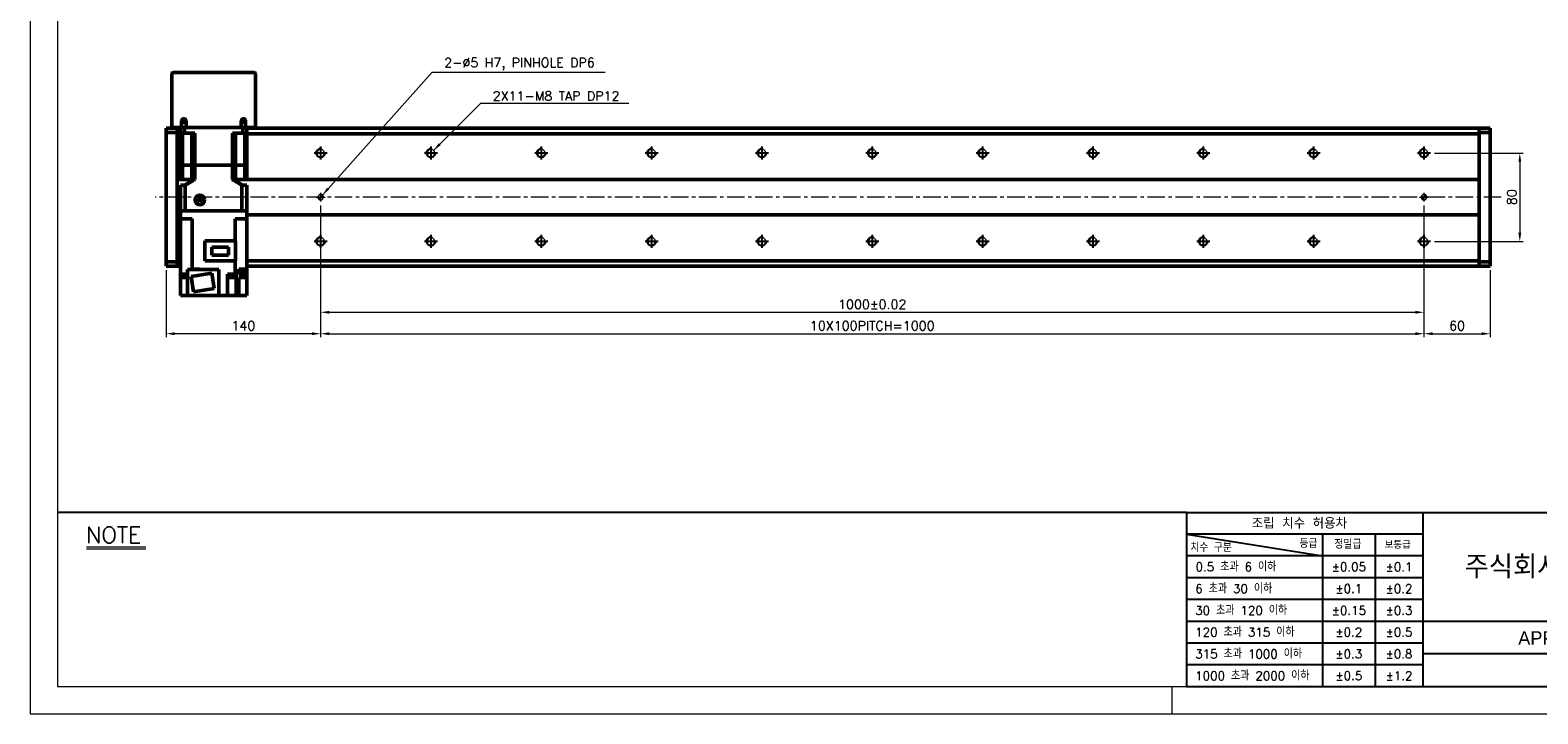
# Model space of a CAD drawing. Header units: millimetres. Extents: x 46891 to 50616, y 6223 to 9993.
# Tile 1 of 5: x 48547 to 49913, y 8529 to 9148. Entities that reach past the tile are written whole.
import ezdxf
from ezdxf.enums import TextEntityAlignment as Align

# ---------------------------------------------------------------- set-up
doc = ezdxf.new("R2010")
doc.units = ezdxf.units.MM
doc.header["$LTSCALE"] = 0.5
doc.linetypes.add('CENTER', pattern=[50.8, 31.75, -6.35, 6.35, -6.35])
doc.layers.get('0').update_dxf_attribs({"lineweight": 20})
for name, color, linetype, lineweight in [('1', 1, 'CENTER', 13), ('4', 4, 'Continuous', 13), ('외형선(ISO)', 7, 'Continuous', 50)]:
    doc.layers.add(name, color=color, linetype=linetype, lineweight=lineweight)
for name, color, linetype in [('3', 3, 'Continuous'), ('C', 1, 'CENTER'), ('DIM', 4, 'Continuous')]:
    doc.layers.add(name, color=color, linetype=linetype)
doc.styles.add('ACISOGDT', font='amgdt.shx')
doc.styles.add('DSR TEXT', font='romans.shx', dxfattribs={"bigfont": 'whgtxt.shx'})
doc.styles.get("Standard").update_dxf_attribs({"font": 'romans.shx', "bigfont": 'whgtxt.shx'})
doc.dimstyles.new('DSR', dxfattribs={"dimscale": 2, "dimtxt": 3, "dimasz": 3, "dimexe": 0.5, "dimexo": 0.5, "dimgap": 0.5, "dimtad": 1, "dimdsep": 46, "dimtxsty": 'Standard', "dimcen": 2.5, "dimclrd": 4, "dimclre": 4, "dimclrt": 2, "dimadec": 0, "dimazin": 2, "dimtfac": 1, "dimtmove": 0, "dimatfit": 3, "dimfxl": 0, "dimlwd": -1, "dimlwe": -1, "dimarcsym": 0})

# ---------------------------------------------------------------- blocks, each defined once
blk = doc.blocks.new('A$C13F00394')
for p, q in [((-202.34, 25.67), (-191.42, 25.67)), ((-202.34, 25.3), (-191.42, 25.3))]:
    blk.add_line(p, q)
at = {"layer": '3'}
for p, q in [((0, 32), (-207.68, 32)), ((0, 32), (202.32, 32)), ((0, 32), (0, 0)), ((43.43, 32), (43.43, 0)), ((0, 28), (25, 24)), ((43.43, 28), (0, 28)), ((25, 28), (25, 0)), ((34.7, 28), (34.7, 0)), ((43.43, 24), (0, 24)), ((43.43, 20), (0, 20)), ((43.43, 16), (0, 16)), ((0, 12), (129.32, 12)), ((43.43, 8), (0, 8)), ((97.32, 6), (43.43, 6)), ((43.43, 4), (0, 4)), ((0, 0), (202.32, 0))]:
    blk.add_line(p, q, dxfattribs=at)
at = {"color": 0, "style": 'DSR TEXT'}
for s, height, p in [('조립 치수 허용차', 2, (11.97, 29.02)), ('치수 구분', 1.5, (0.69, 24.78)), ('등급', 1.5, (20.77, 25.52)), ('정밀급', 1.5, (27.18, 25.37)), ('보통급', 1.3, (36.41, 25.38)), (' 0.5 초과 6 이하', 1.6, (0.56, 21.19)), (' 6 초과 30 이하', 1.6, (0.49, 17.19)), (' 30 초과 120 이하', 1.6, (0.49, 13.19)), (' 120 초과 315 이하', 1.6, (0.49, 9.19)), (' 315 초과 1000 이하', 1.6, (0.49, 5.19)), (' 1000 초과 2000 이하', 1.6, (0.49, 1.19))]:
    blk.add_text(s, height=height, dxfattribs=at).set_placement(p)
at = {"color": 7, "style": 'ACISOGDT'}
blk.add_text('APPROVED', height=2.5, dxfattribs=at).set_placement((70.28, 8.93), align=Align.MIDDLE_CENTER)
at = {"color": 7, "insert": (70.37, 22), "char_height": 4.2, "attachment_point": 5, "style": 'DSR TEXT'}
blk.add_mtext('주식회사 디에스알', dxfattribs=at)
at = {"color": 0, "char_height": 1.6, "attachment_point": 5, "style": 'DSR TEXT'}
for s, insert in [('%%P0.05', (29.85, 22)), ('%%P0.1', (39.07, 22)), ('%%P0.1', (29.85, 18)), ('%%P0.2', (39.07, 18)), ('%%P0.15', (29.85, 14)), ('%%P0.3', (39.07, 14)), ('%%P0.2', (29.85, 10)), ('%%P0.5', (39.07, 10)), ('%%P0.3', (29.85, 6)), ('%%P0.8', (39.07, 6)), ('%%P0.5', (29.85, 2)), ('%%P1.2', (39.07, 2))]:
    blk.add_mtext(s, dxfattribs=dict(at, insert=insert))
at = {"layer": '4', "color": 0, "style": 'DSR TEXT'}
blk.add_text('NOTE', height=3, dxfattribs=at).set_placement((-202.39, 26.38))
blk = doc.blocks.new('A$C1C1952E1')
at = {"color": 1}
blk.add_lwpolyline([(0, 0), (420, 0), (420, 297), (0, 297)], close=True, dxfattribs=at)
at = {"color": 3}
blk.add_lwpolyline([(5, 5), (415, 5), (415, 292), (5, 292)], close=True, dxfattribs=at)
blk = doc.blocks.new('A$C33E56CC6')
h = blk.add_hatch()
h.set_pattern_fill('ANSI31', color=256, style=0)
h.set_pattern_definition([(45, (-7065.45672, -6508.5399), (-0.0883883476, 0.0883883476), [])])
h.paths.add_polyline_path([(4, 6.5, 0.414214), (1.5, 4), (4, 4)])
h.paths.add_polyline_path([(6.5, 4), (4, 4), (4, 1.5, 0.414214)])
blk.add_circle((4, 4), 2.5)
at = {"layer": '1'}
for p, q in [((0, 4), (8, 4)), ((4, 0), (4, 8))]:
    blk.add_line(p, q, dxfattribs=at)
blk = doc.blocks.new('tap8')
blk.add_circle((0, 0), 3.4)
at = {"layer": 'C', "color": 1, "linetype": 'CENTER'}
for p, q in [((-6, 0), (6, 0)), ((0, -6), (0, 6))]:
    blk.add_line(p, q, dxfattribs=at)
at = {"layer": 'DIM', "color": 3}
blk.add_arc((0, 0), 4, 263.8455, 189.4314, dxfattribs=at)
blk = doc.blocks.new('*D120')
at = {"color": 1, "linetype": 'ByBlock'}
for p, q in [((48809.9, 8989.2), (48809.9, 8889.6)), ((49809.9, 8989.2), (49809.9, 8889.6)), ((48817.7, 8892.6), (49802.1, 8892.6))]:
    blk.add_line(p, q, dxfattribs=at)
at = {"color": 1}
for points in [[(48817.7, 8893.9), (48817.7, 8891.3), (48809.9, 8892.6)], [(49802.1, 8893.9), (49802.1, 8891.3), (49809.9, 8892.6)]]:
    blk.add_solid(points, dxfattribs=at)
at = {"layer": 'Defpoints', "color": 0}
for p in [(48809.9, 8992.8), (49809.9, 8992.8), (49809.9, 8892.6)]:
    blk.add_point(p, dxfattribs=at)
at = {"color": 3, "insert": (49309.9, 8899.8), "char_height": 8.4, "attachment_point": 5, "style": 'DSR TEXT'}
blk.add_mtext('1000%%P0.02', dxfattribs=at)
blk = doc.blocks.new('*D122')
at = {"color": 1, "linetype": 'ByBlock'}
for p, q in [((49809.9, 8945.6), (49809.9, 8870.2)), ((49869.9, 8930.7), (49869.9, 8870.2)), ((49817.7, 8873.2), (49862.1, 8873.2))]:
    blk.add_line(p, q, dxfattribs=at)
at = {"color": 1}
for points in [[(49817.7, 8874.5), (49817.7, 8871.9), (49809.9, 8873.2)], [(49862.1, 8874.5), (49862.1, 8871.9), (49869.9, 8873.2)]]:
    blk.add_solid(points, dxfattribs=at)
at = {"layer": 'Defpoints', "color": 0}
for p in [(49809.9, 8949.2), (49869.9, 8934.3), (49869.9, 8873.2)]:
    blk.add_point(p, dxfattribs=at)
at = {"color": 3, "insert": (49839.9, 8880.4), "char_height": 8.4, "attachment_point": 5, "style": 'DSR TEXT'}
blk.add_mtext('60', dxfattribs=at)
blk = doc.blocks.new('*D124')
at = {"color": 1, "linetype": 'ByBlock'}
for p, q in [((48809.9, 8989.2), (48809.9, 8870.2)), ((48669.9, 8930.7), (48669.9, 8870.2)), ((48802.1, 8873.2), (48677.7, 8873.2))]:
    blk.add_line(p, q, dxfattribs=at)
at = {"color": 1}
for points in [[(48677.7, 8874.5), (48677.7, 8871.9), (48669.9, 8873.2)], [(48802.1, 8874.5), (48802.1, 8871.9), (48809.9, 8873.2)]]:
    blk.add_solid(points, dxfattribs=at)
at = {"layer": 'Defpoints', "color": 0}
for p in [(48809.9, 8992.8), (48669.9, 8934.3), (48669.9, 8873.2)]:
    blk.add_point(p, dxfattribs=at)
at = {"color": 3, "insert": (48739.9, 8880.4), "char_height": 8.4, "attachment_point": 5, "style": 'DSR TEXT'}
blk.add_mtext('140', dxfattribs=at)
blk = doc.blocks.new('*D125')
at = {"color": 1, "linetype": 'ByBlock'}
for p, q in [((48809.9, 8947.2), (48809.9, 8870.2)), ((49809.9, 8947.2), (49809.9, 8870.2)), ((48817.7, 8873.2), (49802.1, 8873.2))]:
    blk.add_line(p, q, dxfattribs=at)
at = {"color": 1}
for points in [[(48817.7, 8874.5), (48817.7, 8871.9), (48809.9, 8873.2)], [(49802.1, 8874.5), (49802.1, 8871.9), (49809.9, 8873.2)]]:
    blk.add_solid(points, dxfattribs=at)
at = {"layer": 'Defpoints', "color": 0}
for p in [(48809.9, 8950.8), (49809.9, 8950.8), (49809.9, 8873.2)]:
    blk.add_point(p, dxfattribs=at)
at = {"color": 3, "insert": (49309.9, 8880.4), "char_height": 8.4, "attachment_point": 5, "style": 'DSR TEXT'}
blk.add_mtext('10X100PITCH=1000', dxfattribs=at)
blk = doc.blocks.new('*D126')
at = {"color": 1, "linetype": 'ByBlock'}
for p, q in [((49819.6, 9036.8), (49899.8, 9036.8)), ((49896.8, 9029), (49896.8, 8964.6)), ((49819.6, 8956.8), (49899.8, 8956.8))]:
    blk.add_line(p, q, dxfattribs=at)
at = {"color": 1}
for points in [[(49895.5, 9029), (49898.1, 9029), (49896.8, 9036.8)], [(49895.5, 8964.6), (49898.1, 8964.6), (49896.8, 8956.8)]]:
    blk.add_solid(points, dxfattribs=at)
at = {"layer": 'Defpoints', "color": 0}
for p in [(49816, 9036.8), (49816, 8956.8), (49896.8, 8956.8)]:
    blk.add_point(p, dxfattribs=at)
at = {"color": 3, "insert": (49889.6, 8996.8), "char_height": 8.4, "attachment_point": 5, "rotation": 90, "style": 'DSR TEXT'}
blk.add_mtext('80', dxfattribs=at)

msp = doc.modelspace()

# ---------------------------------------------------------------- linework, layer by layer
at = {"color": 1}
msp.add_line((49581.55972, 8553.63572), (49581.55972, 8528.99552), dxfattribs=at)
at = {"layer": '1'}
msp.add_line((49879.94318, 8996.82776), (48659.94318, 8996.82776), dxfattribs=at)
at = {"layer": '3'}
msp.add_line((49594.77938, 8553.63572), (50591.80792, 8553.63572), dxfattribs=at)
at = {"layer": '외형선(ISO)'}
for p, q in [((48674.94318, 9059.82776), (48674.94318, 9108.82776)), ((48675.94318, 9109.82776), (48749.94318, 9109.82776)), ((48750.94318, 9108.82776), (48750.94318, 9059.82776)), ((48674.94318, 9059.82776), (48675.94318, 9059.82776)), ((48675.94318, 9059.82776), (48683.94318, 9059.82776)), ((48682.94318, 9059.82776), (48682.94318, 9054.82776)), ((48683.94318, 9065.82776), (48683.94318, 9059.82776)), ((48683.94318, 9059.82776), (48687.94318, 9059.82776)), ((48686.48567, 9059.82776), (48686.48567, 9054.82776)), ((48687.94318, 9059.82776), (48687.94318, 9065.82776)), ((48687.94318, 9059.82776), (48737.94318, 9059.82776)), ((48737.94318, 9065.82776), (48737.94318, 9059.82776)), ((48737.94318, 9059.82776), (48741.94318, 9059.82776)), ((48739.4007, 9059.82776), (48739.4007, 9054.82776)), ((48741.94318, 9059.82776), (48741.94318, 9065.82776)), ((48741.94318, 9059.82776), (48749.94318, 9059.82776)), ((48742.94318, 9059.82776), (48742.94318, 9054.82776)), ((48749.94318, 9059.82776), (48750.94318, 9059.82776)), ((48669.94318, 9058.44908), (48669.94318, 9059.32776)), ((48679.94318, 9059.32776), (48669.94318, 9059.32776)), ((48669.94318, 9058.44908), (48669.94318, 9055.32776)), ((48669.94318, 9055.32776), (48669.94318, 8938.32776)), ((48679.94318, 9055.32776), (48669.94318, 9055.32776)), ((48679.94318, 9058.44908), (48679.94318, 9059.32776)), ((48682.94318, 9059.32776), (48679.94318, 9059.32776)), ((48679.94318, 9059.32776), (48679.94318, 9058.44908)), ((48679.94318, 9058.44908), (48679.94318, 9054.32776)), ((48679.94318, 9055.32776), (48679.94318, 9058.44908)), ((48679.94318, 9054.32776), (48679.94318, 9012.82776)), ((48682.94318, 9054.32776), (48679.94318, 9054.32776)), ((48686.48567, 9054.82776), (48682.94318, 9054.82776)), ((48682.94318, 9025.82776), (48682.94318, 9054.82776)), ((48684.6556, 9054.82776), (48684.6556, 9025.82776)), ((48686.48567, 9054.82776), (48695.90646, 9054.82776)), ((48693.19318, 9054.82776), (48693.19318, 9025.82776)), ((48695.90646, 9025.82776), (48695.90646, 9054.82776)), ((48729.97991, 9054.82776), (48739.4007, 9054.82776)), ((48729.97991, 9025.82776), (48729.97991, 9054.82776)), ((48732.69318, 9054.82776), (48732.69318, 9025.82776)), ((48742.94318, 9054.82776), (48739.4007, 9054.82776)), ((48741.23077, 9054.82776), (48741.23077, 9025.82776)), ((49859.94318, 9059.32776), (48742.94318, 9059.32776)), ((48742.94318, 9025.82776), (48742.94318, 9054.82776)), ((49859.94318, 9054.32776), (48742.94318, 9054.32776)), ((49859.94318, 9059.32776), (49859.94318, 9058.44908)), ((49859.94318, 9058.44908), (49859.94318, 9059.32776)), ((49859.94318, 9059.32776), (49869.94318, 9059.32776)), ((49859.94318, 9054.32776), (49859.94318, 9058.44908)), ((49859.94318, 9058.44908), (49859.94318, 9055.32776)), ((49859.94318, 9055.32776), (49869.94318, 9055.32776)), ((49859.94318, 9012.82776), (49859.94318, 9054.32776)), ((49869.94318, 9059.32776), (49869.94318, 9058.44908)), ((49869.94318, 9055.32776), (49869.94318, 9058.44908)), ((49869.94318, 8938.32776), (49869.94318, 9055.32776)), ((48682.94318, 9025.82776), (48684.6556, 9025.82776)), ((48684.6556, 9025.82776), (48682.94318, 9025.82776)), ((48682.94318, 9025.82776), (48682.94318, 9012.82776)), ((48684.6556, 9025.82776), (48688.19318, 9025.82776)), ((48684.6556, 9025.82776), (48688.19318, 9025.82776)), ((48684.6556, 9025.82776), (48684.6556, 9012.82776)), ((48688.19318, 9025.82776), (48693.19318, 9025.82776)), ((48688.19318, 9025.82776), (48693.19318, 9025.82776)), ((48693.19318, 9025.82776), (48695.90646, 9025.82776)), ((48695.90646, 9025.82776), (48693.19318, 9025.82776)), ((48693.19318, 9025.82776), (48693.19318, 9012.82776)), ((48695.90646, 9025.82776), (48729.97991, 9025.82776)), ((48695.90646, 9025.82776), (48729.97991, 9025.82776)), ((48695.90646, 9025.82776), (48695.90646, 9012.82776)), ((48729.97991, 9025.82776), (48732.69318, 9025.82776)), ((48732.69318, 9025.82776), (48729.97991, 9025.82776)), ((48729.97991, 9025.82776), (48729.97991, 9012.82776)), ((48732.69318, 9025.82776), (48737.69318, 9025.82776)), ((48732.69318, 9025.82776), (48737.69318, 9025.82776)), ((48732.69318, 9025.82776), (48732.69318, 9012.82776)), ((48737.69318, 9025.82776), (48741.23077, 9025.82776)), ((48737.69318, 9025.82776), (48741.23077, 9025.82776)), ((48741.23077, 9025.82776), (48742.94318, 9025.82776)), ((48742.94318, 9025.82776), (48741.23077, 9025.82776)), ((48741.23077, 9025.82776), (48741.23077, 9012.82776)), ((48742.94318, 9025.82776), (48742.94318, 9012.82776)), ((48679.94318, 9012.82776), (48679.94318, 9011.97421)), ((48679.94318, 9012.82776), (48682.94318, 9012.82776)), ((48679.94318, 9011.97421), (48679.94318, 9011.62065)), ((48679.94318, 9011.62065), (48679.94318, 8982.03487)), ((48679.94318, 8982.03487), (48679.94318, 9011.62065)), ((48684.6556, 9012.82776), (48682.94318, 9012.82776)), ((48687.24785, 9007.82776), (48682.94318, 9007.82776)), ((48682.94318, 9007.82776), (48682.94318, 8984.32776)), ((48684.6556, 9012.82776), (48693.19318, 9012.82776)), ((48687.24785, 9007.82776), (48687.24785, 8984.32776)), ((48695.90646, 9012.82776), (48693.19318, 9012.82776)), ((48732.69318, 9012.82776), (48729.97991, 9012.82776)), ((48741.23077, 9012.82776), (48732.69318, 9012.82776)), ((48742.94318, 9007.82776), (48738.63851, 9007.82776)), ((48738.63851, 9007.82776), (48738.63851, 8984.32776)), ((48742.94318, 9012.82776), (48741.23077, 9012.82776)), ((48742.94318, 9012.82776), (49859.94318, 9012.82776)), ((48742.94318, 9007.82776), (48742.94318, 8984.32776)), ((49859.94318, 9011.97421), (49859.94318, 9012.82776)), ((49859.94318, 9011.62065), (49859.94318, 9011.97421)), ((49859.94318, 8982.03487), (49859.94318, 9011.62065)), ((49859.94318, 9011.62065), (49859.94318, 8982.03487)), ((48698.94318, 8995.19379), (48700.44318, 8996.05981)), ((48698.94318, 8993.46174), (48698.94318, 8995.19379)), ((48700.44318, 8992.59571), (48698.94318, 8993.46174)), ((48700.44318, 8996.05981), (48701.94318, 8995.19379)), ((48701.94318, 8993.46174), (48700.44318, 8992.59571)), ((48701.94318, 8995.19379), (48701.94318, 8993.46174)), ((48679.94318, 8982.03487), (48679.94318, 8981.68131)), ((48679.94318, 8981.68131), (48679.94318, 8980.82776)), ((48679.94318, 8980.82776), (48679.94318, 8939.32776)), ((48682.94318, 8980.82776), (48679.94318, 8980.82776)), ((48682.94318, 8977.32776), (48682.94318, 8984.32776)), ((48682.94766, 8984.32776), (48682.94318, 8984.32776)), ((48687.24264, 8984.32776), (48682.94766, 8984.32776)), ((48687.24785, 8984.32776), (48687.24264, 8984.32776)), ((48687.24785, 8984.32776), (48738.63851, 8984.32776)), ((48738.44318, 8984.32776), (48687.44318, 8984.32776)), ((48738.64373, 8984.32776), (48738.63851, 8984.32776)), ((48742.93871, 8984.32776), (48738.64373, 8984.32776)), ((48742.94318, 8984.32776), (48742.93871, 8984.32776)), ((48742.94318, 8977.32776), (48742.94318, 8984.32776)), ((49859.94318, 8980.82776), (48742.94318, 8980.82776)), ((49859.94318, 8981.68131), (49859.94318, 8982.03487)), ((49859.94318, 8980.82776), (49859.94318, 8981.68131)), ((49859.94318, 8939.32776), (49859.94318, 8980.82776)), ((48682.94318, 8977.32776), (48682.94318, 8927.22776)), ((48682.94318, 8977.32776), (48687.44318, 8977.32776)), ((48693.38382, 8977.32776), (48687.44318, 8977.32776)), ((48693.38382, 8977.32776), (48693.38382, 8931.72776)), ((48738.44318, 8977.32776), (48732.50255, 8977.32776)), ((48732.50255, 8977.32776), (48732.50255, 8957.42776)), ((48738.44318, 8977.32776), (48742.94318, 8977.32776)), ((48742.94318, 8977.32776), (48742.94318, 8931.72776)), ((48732.74318, 8957.42776), (48704.94318, 8957.42776)), ((48704.94318, 8957.42776), (48704.94318, 8939.07776)), ((48711.29318, 8951.65276), (48711.29318, 8944.20276)), ((48726.39318, 8951.65276), (48711.29318, 8951.65276)), ((48726.39318, 8944.20276), (48726.39318, 8951.65276)), ((48732.74318, 8957.42776), (48732.74318, 8939.07776)), ((48669.94318, 8938.32776), (48669.94318, 8935.20644)), ((48679.94318, 8938.32776), (48669.94318, 8938.32776)), ((48679.94318, 8939.32776), (48679.94318, 8935.20644)), ((48679.94318, 8939.32776), (48682.94318, 8939.32776)), ((48679.94318, 8935.20644), (48679.94318, 8938.32776)), ((48704.94318, 8939.07776), (48732.74318, 8939.07776)), ((48711.29318, 8944.20276), (48726.39318, 8944.20276)), ((48732.50255, 8927.22776), (48732.50255, 8939.07776)), ((48742.94318, 8939.32776), (49859.94318, 8939.32776)), ((49859.94318, 8935.20644), (49859.94318, 8939.32776)), ((49859.94318, 8938.32776), (49859.94318, 8935.20644)), ((49859.94318, 8938.32776), (49869.94318, 8938.32776)), ((49869.94318, 8935.20644), (49869.94318, 8938.32776)), ((48669.94318, 8934.32776), (48669.94318, 8935.20644)), ((48679.94318, 8934.32776), (48669.94318, 8934.32776)), ((48679.94318, 8934.32776), (48679.94318, 8935.20644)), ((48679.94318, 8935.20644), (48679.94318, 8934.32776)), ((48682.94318, 8934.32776), (48679.94318, 8934.32776)), ((48682.94318, 8931.72776), (48682.90827, 8931.72776)), ((48682.90827, 8931.72776), (48682.90827, 8931.02776)), ((48682.90827, 8931.02776), (48682.94318, 8931.02776)), ((48682.94318, 8927.22776), (48682.94318, 8907.72776)), ((48682.94318, 8927.22776), (48688.50316, 8927.22776)), ((48683.45448, 8927.22776), (48683.45448, 8926.72776)), ((48683.45448, 8926.72776), (48689.24318, 8926.72776)), ((48683.50448, 8926.72776), (48683.50448, 8926.02776)), ((48683.50448, 8926.02776), (48689.24318, 8926.02776)), ((48683.65448, 8926.02776), (48683.65448, 8924.02776)), ((48683.65448, 8924.02776), (48689.24318, 8924.02776)), ((48689.24318, 8927.22776), (48688.50316, 8927.22776)), ((48717.64318, 8931.22776), (48689.24318, 8931.22776)), ((48689.24318, 8907.72776), (48689.24318, 8931.22776)), ((48711.23118, 8927.92771), (48692.4651, 8924.95545)), ((48692.4651, 8924.95545), (48694.65519, 8911.12782)), ((48692.98451, 8931.72776), (48692.66638, 8931.72776)), ((48692.66638, 8931.72776), (48692.66638, 8931.22776)), ((48692.98451, 8931.72776), (48693.38382, 8931.72776)), ((48693.33043, 8931.72776), (48693.33043, 8931.22776)), ((48693.38382, 8931.72776), (48695.8279, 8931.72776)), ((48696.73297, 8931.72776), (48695.8279, 8931.72776)), ((48696.73297, 8931.72776), (48700.14318, 8931.72776)), ((48699.23043, 8931.72776), (48699.23043, 8931.22776)), ((48700.14318, 8931.72776), (48700.14318, 8931.22776)), ((48713.42127, 8914.10007), (48711.23118, 8927.92771)), ((48717.64318, 8907.72776), (48717.64318, 8931.22776)), ((48725.44318, 8927.22776), (48732.50255, 8927.22776)), ((48725.44318, 8907.72776), (48725.44318, 8927.22776)), ((48726.23915, 8927.22776), (48726.23915, 8926.72776)), ((48726.23915, 8926.72776), (48732.23915, 8926.72776)), ((48726.28915, 8926.72776), (48726.28915, 8926.02776)), ((48726.28915, 8926.02776), (48732.18915, 8926.02776)), ((48726.43915, 8926.02776), (48726.43915, 8924.02776)), ((48726.43915, 8924.02776), (48732.03915, 8924.02776)), ((48732.03915, 8926.02776), (48732.03915, 8924.02776)), ((48732.18915, 8926.72776), (48732.18915, 8926.02776)), ((48732.23915, 8927.22776), (48732.23915, 8926.72776)), ((48732.50255, 8927.22776), (48732.90186, 8927.22776)), ((48733.45126, 8927.22776), (48732.90186, 8927.22776)), ((48733.45126, 8907.72776), (48733.45126, 8927.22776)), ((48737.38321, 8931.72776), (48735.94318, 8931.72776)), ((48735.94318, 8927.22776), (48735.94318, 8931.72776)), ((48735.94318, 8927.22776), (48737.38321, 8927.22776)), ((48737.38321, 8924.22776), (48735.94318, 8924.22776)), ((48735.94318, 8907.72776), (48735.94318, 8924.22776)), ((48737.0781, 8931.72776), (48737.0781, 8931.02776)), ((48737.0781, 8931.02776), (48742.9781, 8931.02776)), ((48737.2281, 8931.02776), (48737.2281, 8929.02776)), ((48737.2281, 8929.02776), (48742.8281, 8929.02776)), ((48737.38321, 8931.72776), (48742.94318, 8931.72776)), ((48742.94318, 8927.22776), (48737.38321, 8927.22776)), ((48737.38321, 8924.22776), (48742.94318, 8924.22776)), ((48742.8281, 8931.02776), (48742.8281, 8929.02776)), ((49859.94318, 8934.32776), (48742.94318, 8934.32776)), ((48742.9781, 8931.72776), (48742.94318, 8931.72776)), ((48742.94318, 8931.02776), (48742.94318, 8927.22776)), ((48742.94318, 8924.22776), (48742.94318, 8927.22776)), ((48742.94318, 8907.72776), (48742.94318, 8924.22776)), ((48742.9781, 8931.72776), (48742.9781, 8931.02776)), ((49859.94318, 8935.20644), (49859.94318, 8934.32776)), ((49859.94318, 8934.32776), (49859.94318, 8935.20644)), ((49859.94318, 8934.32776), (49869.94318, 8934.32776)), ((49869.94318, 8935.20644), (49869.94318, 8934.32776)), ((48694.65519, 8911.12782), (48713.42127, 8914.10007)), ((48682.94318, 8907.72776), (48686.94318, 8907.72776)), ((48689.24318, 8907.72776), (48686.94318, 8907.72776)), ((48689.24318, 8907.72776), (48717.64318, 8907.72776)), ((48717.64318, 8907.72776), (48725.44318, 8907.72776)), ((48728.94318, 8907.72776), (48725.44318, 8907.72776)), ((48728.94318, 8907.72776), (48733.45126, 8907.72776)), ((48735.94318, 8907.72776), (48733.45126, 8907.72776)), ((48739.44318, 8907.72776), (48735.94318, 8907.72776)), ((48739.44318, 8907.72776), (48742.94318, 8907.72776))]:
    msp.add_line(p, q, dxfattribs=at)
for centre, radius in [((48685.94318, 9065.82776), 1.2295), ((48739.94318, 9065.82776), 1.2295), ((48700.44318, 8994.32776), 4.35)]:
    msp.add_circle(centre, radius, dxfattribs=at)
for centre, radius, start, end in [((48675.94318, 9108.82776), 1, 90, 180), ((48749.94318, 9108.82776), 1, 0, 90), ((48685.94318, 9065.82776), 2, 0, 180), ((48739.94318, 9065.82776), 2, 0, 180)]:
    msp.add_arc(centre, radius, start, end, dxfattribs=at)
for points, weights in [([(48687.24785, 9007.82776), (48691.86968, 9010.83432), (48695.90646, 9012.82776)], [1.35251798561, 1.41367336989, 1.45736434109]), ([(48729.97991, 9012.82776), (48734.01669, 9010.83432), (48738.63851, 9007.82776)], [1.45736434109, 1.41367336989, 1.35251798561])]:
    msp.add_rational_spline(points, weights, degree=2, dxfattribs=at)

# ---------------------------------------------------------------- block references
at = {"xscale": 4.92804, "yscale": 4.92804, "zscale": 4.92804}
for name, p in [('A$C1C1952E1', (48546.67132, 8528.99552)), ('A$C13F00394', (49594.77938, 8553.63572))]:
    msp.add_blockref(name, p, dxfattribs=at)
at = {"xscale": -1}
for name, p, rotation in [('tap8', (48809.94318, 9036.82776), 90), ('tap8', (48909.94318, 9036.82776), 90), ('tap8', (49009.94318, 9036.82776), 90), ('tap8', (49109.94318, 9036.82776), 90), ('tap8', (49209.94318, 9036.82776), 90), ('tap8', (49309.94318, 9036.82776), 90), ('tap8', (49409.94318, 9036.82776), 90), ('tap8', (49509.94318, 9036.82776), 90), ('tap8', (49609.94318, 9036.82776), 90), ('tap8', (49709.94318, 9036.82776), 90), ('tap8', (49809.94318, 9036.82776), 90), ('A$C33E56CC6', (48805.94318, 9000.82776), 180), ('A$C33E56CC6', (49805.94318, 9000.82776), 180), ('tap8', (48809.94318, 8956.82776), 90), ('tap8', (48909.94318, 8956.82776), 90), ('tap8', (49009.94318, 8956.82776), 90), ('tap8', (49109.94318, 8956.82776), 90), ('tap8', (49209.94318, 8956.82776), 90), ('tap8', (49309.94318, 8956.82776), 90), ('tap8', (49409.94318, 8956.82776), 90), ('tap8', (49509.94318, 8956.82776), 90), ('tap8', (49609.94318, 8956.82776), 90), ('tap8', (49709.94318, 8956.82776), 90), ('tap8', (49809.94318, 8956.82776), 90)]:
    msp.add_blockref(name, p, dxfattribs=dict(at, rotation=rotation))

# ---------------------------------------------------------------- texts
at = {"color": 3, "char_height": 8.4, "attachment_point": 1, "style": 'DSR TEXT'}
for s, insert in [('2-%%C5 H7, PINHOLE DP6', (48921.93279, 9122.93249)), ('2X11-M8 TAP DP12', (48965.91586, 9092.68027))]:
    msp.add_mtext(s, dxfattribs=dict(at, insert=insert))

# ---------------------------------------------------------------- dimensions: what is measured, and where the dimension line sits
dim = msp.add_linear_dim(base=(49896.78172, 8956.82776), p1=(49815.99016, 9036.82776), p2=(49815.99016, 8956.82776), angle=270, dimstyle='DSR', override={"dimscale": 3, "dimtxt": 2.8, "dimasz": 2.600136, "dimexe": 1, "dimexo": 1.2, "dimgap": 1, "dimdec": 4, "dimtxsty": 'DSR TEXT', "dimclrd": 1, "dimclre": 1, "dimclrt": 3, "dimtdec": 4, "dimtix": 1})
dim.commit()
dim.dimension.update_dxf_attribs({"geometry": '*D126', "text_midpoint": (49889.58172, 8996.82776)})
dim = msp.add_linear_dim(base=(48669.94318, 8873.15316), p1=(48809.94318, 8992.82776), p2=(48669.94318, 8934.32776), dimstyle='DSR', override={"dimscale": 3, "dimtxt": 2.8, "dimasz": 2.600136, "dimexe": 1, "dimexo": 1.2, "dimgap": 1, "dimdec": 4, "dimtxsty": 'DSR TEXT', "dimclrd": 1, "dimclre": 1, "dimclrt": 3, "dimtdec": 4, "dimtix": 1})
dim.commit()
dim.dimension.update_dxf_attribs({"geometry": '*D124', "text_midpoint": (48739.94318, 8880.35316)})
for base, p1, p2, text, picture, middle in [((49809.94318, 8892.63568), (48809.94318, 8992.82776), (49809.94318, 8992.82776), '<>%%P0.02', '*D120', (49309.94318, 8899.83568)), ((49809.94318, 8873.15316), (48809.94318, 8950.78079), (49809.94318, 8950.78079), '10X100PITCH=<>', '*D125', (49309.94318, 8880.35316))]:
    dim = msp.add_linear_dim(base=base, p1=p1, p2=p2, text=text, dimstyle='DSR', override={"dimscale": 3, "dimtxt": 2.8, "dimasz": 2.600136, "dimexe": 1, "dimexo": 1.2, "dimgap": 1, "dimdec": 4, "dimtxsty": 'DSR TEXT', "dimclrd": 1, "dimclre": 1, "dimclrt": 3, "dimtdec": 4, "dimtix": 1})
    dim.commit()
    dim.dimension.update_dxf_attribs({"geometry": picture, "text_midpoint": middle})
dim = msp.add_linear_dim(base=(49869.94318, 8873.15316), p1=(49809.94318, 8949.21612), p2=(49869.94318, 8934.32776), dimstyle='DSR', override={"dimscale": 3, "dimtxt": 2.8, "dimasz": 2.600136, "dimexe": 1, "dimexo": 1.2, "dimgap": 1, "dimdec": 4, "dimtxsty": 'DSR TEXT', "dimclrd": 1, "dimclre": 1, "dimclrt": 3, "dimtdec": 4, "dimtix": 1})
dim.commit()
dim.dimension.update_dxf_attribs({"geometry": '*D122', "text_midpoint": (49839.94318, 8873.15316), "dimtype": 160})

# ---------------------------------------------------------------- leaders
at = {"annotation_type": 0, "has_hookline": 1, "hookline_direction": 0}
for points, text_width in [([(48811.52156, 8998.76651), (48911.13238, 9109.93249), (48918.93279, 9109.93249)], 145.875), ([(48912.32427, 9039.25478), (48955.11545, 9082.01259), (48962.91586, 9082.01259)], 123.25)]:
    msp.add_leader(points, dimstyle='DSR', override={"dimscale": 3, "dimtxt": 2.8, "dimasz": 2.600136, "dimexe": 1, "dimexo": 1.2, "dimgap": 1, "dimdec": 4, "dimtxsty": 'DSR TEXT', "dimclrd": 1, "dimclre": 1, "dimclrt": 3, "dimtdec": 4, "dimtix": 1}, dxfattribs=dict(at, text_width=text_width))

doc.saveas('drawing.dxf')
